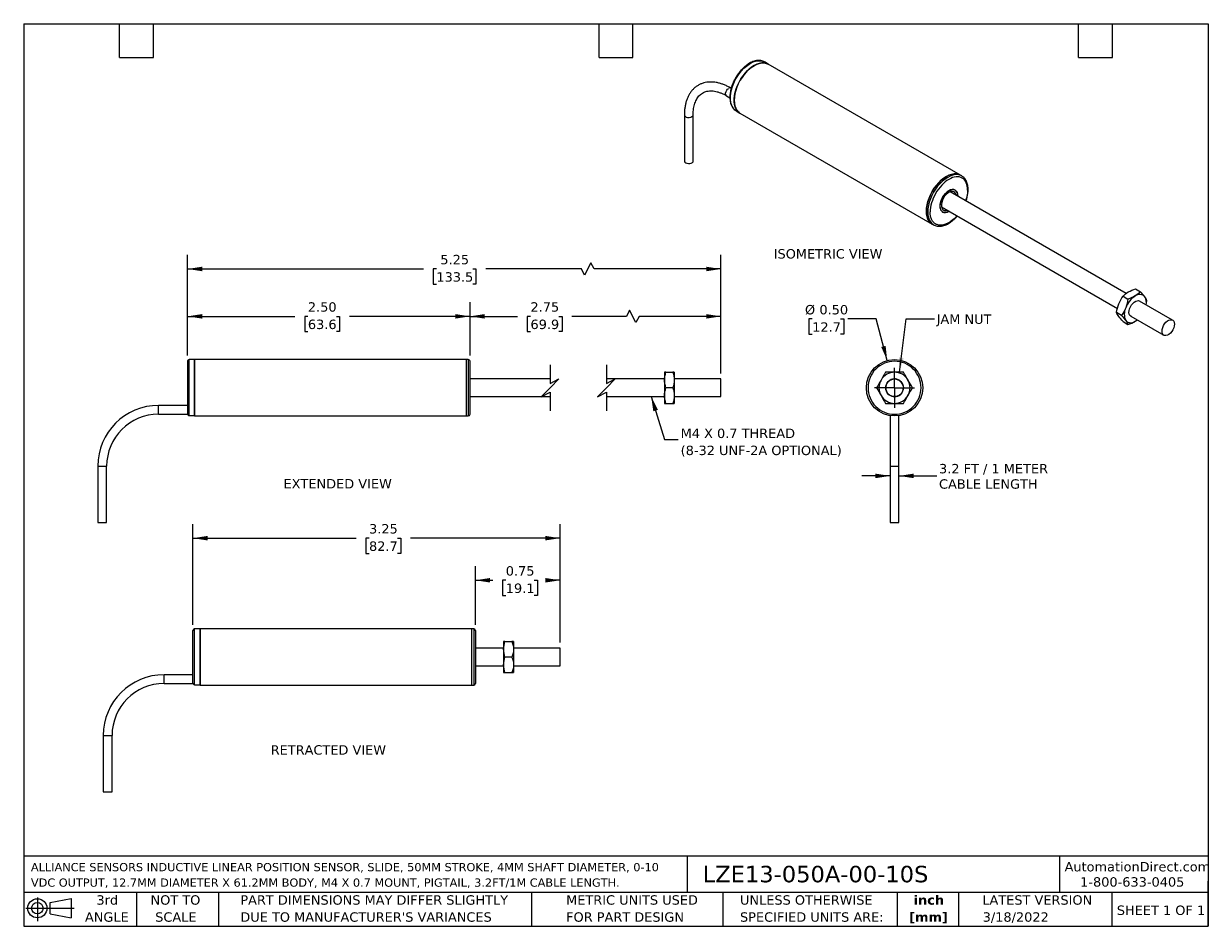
# Model space of a CAD drawing. Header units: inches. Extents: x 0.2 to 10.8, y 0.2 to 8.2.
import ezdxf

# ---------------------------------------------------------------- set-up
doc = ezdxf.new("R2010")
doc.units = ezdxf.units.IN
doc.header["$MEASUREMENT"] = 0
doc.linetypes.add('SLD-Center', pattern=[0.75, 0.6, -0.05, 0.05, -0.05])
doc.linetypes.add('SLD-Solid', pattern=[0])
doc.layers.add('CENTER', color=40, linetype='SLD-Center')
doc.layers.add('DIMENSIONS', color=140, linetype='SLD-Solid', lineweight=25)
doc.layers.add('TEXT', color=140, linetype='SLD-Solid', lineweight=25)
doc.styles.add('SLDTEXTSTYLE0', font='VERDANA.TTF')
doc.styles.add('SLDTEXTSTYLE1', font='VERDANAB.TTF')
doc.styles.get("Standard").update_dxf_attribs({"font": 'VERDANA.TTF'})
doc.dimstyles.new('SLDDIMSTYLE0', dxfattribs={"dimtxt": 0.084961, "dimasz": 0.13, "dimexe": 0, "dimexo": 0.0625, "dimgap": 0.02124, "dimtad": 0, "dimtih": 1, "dimtoh": 1, "dimrnd": 1e-09, "dimzin": 12, "dimdsep": 46, "dimtxsty": 'SLDTEXTSTYLE0', "dimsah": 1, "dimcen": 0.09, "dimadec": 0, "dimazin": 3, "dimtfac": 1, "dimtofl": 0, "dimtmove": 0, "dimatfit": 3, "dimfxl": 0, "dimfrac": 2, "dimtolj": 1, "dimtzin": 12, "dimarcsym": 0})
doc.dimstyles.new('SLDDIMSTYLE1', dxfattribs={"dimtxt": 0.084961, "dimasz": 0.13, "dimexe": 0, "dimexo": 0.0625, "dimgap": 0.02124, "dimtad": 0, "dimtih": 1, "dimtoh": 1, "dimrnd": 1e-09, "dimzin": 4, "dimdsep": 46, "dimtxsty": 'SLDTEXTSTYLE0', "dimsah": 1, "dimcen": 0.09, "dimadec": 0, "dimazin": 1, "dimtfac": 1, "dimtofl": 0, "dimtmove": 0, "dimatfit": 3, "dimfxl": 0, "dimfrac": 2, "dimtolj": 1, "dimtzin": 12, "dimarcsym": 0})
doc.dimstyles.new('SLDDIMSTYLE2', dxfattribs={"dimtxt": 0.18, "dimasz": 0.13, "dimexe": 0, "dimexo": 0.0625, "dimgap": 0, "dimtad": 0, "dimtih": 1, "dimtoh": 1, "dimdec": 0, "dimrnd": 1e-09, "dimzin": 0, "dimdsep": 46, "dimtxsty": 'Standard', "dimsah": 1, "dimcen": 0.09, "dimadec": 0, "dimazin": 0, "dimtfac": 0.13, "dimtdec": 0, "dimtofl": 0, "dimtmove": 0, "dimatfit": 3, "dimfxl": 0, "dimfrac": 2, "dimtolj": 1, "dimtzin": 0, "dimarcsym": 0})
doc.dimstyles.new('SLDDIMSTYLE3', dxfattribs={"dimtxt": 0.084961, "dimasz": 0.13, "dimexe": 0, "dimexo": 0.0625, "dimgap": 0.02124, "dimtad": 0, "dimtih": 1, "dimtoh": 1, "dimrnd": 1e-09, "dimzin": 0, "dimdsep": 46, "dimtxsty": 'SLDTEXTSTYLE0', "dimsah": 1, "dimcen": 0, "dimadec": 0, "dimazin": 0, "dimtfac": 1, "dimtofl": 0, "dimtmove": 0, "dimatfit": 3, "dimfxl": 0, "dimfrac": 2, "dimtolj": 1, "dimtzin": 12, "dimarcsym": 0})
doc.dimstyles.new('SLDDIMSTYLE4', dxfattribs={"dimtxt": 0.084961, "dimasz": 0.13, "dimexe": 0, "dimexo": 0.0625, "dimgap": 0.02124, "dimtad": 0, "dimtih": 1, "dimtoh": 1, "dimrnd": 1e-09, "dimzin": 12, "dimdsep": 46, "dimtxsty": 'SLDTEXTSTYLE0', "dimsah": 1, "dimcen": 0.09, "dimadec": 0, "dimazin": 3, "dimtfac": 1, "dimtmove": 0, "dimatfit": 0, "dimfxl": 0, "dimfrac": 2, "dimtolj": 1, "dimtzin": 12, "dimarcsym": 0})
doc.dimstyles.new('SLDDIMSTYLE5', dxfattribs={"dimtxt": 0.084961, "dimasz": 0.13, "dimexe": 0, "dimexo": 0.0625, "dimgap": 0.02124, "dimtad": 0, "dimtih": 1, "dimtoh": 1, "dimrnd": 1e-09, "dimdsep": 46, "dimtxsty": 'SLDTEXTSTYLE0', "dimsah": 1, "dimcen": 0.09, "dimadec": 0, "dimazin": 2, "dimtfac": 1, "dimtofl": 0, "dimtmove": 0, "dimatfit": 3, "dimfxl": 0, "dimfrac": 2, "dimtolj": 1, "dimtzin": 12, "dimarcsym": 0})

# ---------------------------------------------------------------- blocks, each defined once
blk = doc.blocks.new('Block11')
at = {"color": 7, "linetype": 'SLD-Solid', "lineweight": 18}
for p, q in [((0, 0.113), (0.428, 0.113)), ((0.102, 0.209), (0.102, 0)), ((0.216, 0.164), (0.401, 0.198)), ((0.216, 0.063), (0.216, 0.164)), ((0.401, 0.198), (0.401, 0.029)), ((0.216, 0.063), (0.401, 0.029))]:
    blk.add_line(p, q, dxfattribs=at)
for radius in [0.0846, 0.0506]:
    blk.add_circle((0.102, 0.113), radius, dxfattribs=at)
blk = doc.blocks.new('Block12')
at = {"color": 7, "linetype": 'Continuous'}
blk.add_blockref('Block11', (0, 0), dxfattribs=at)
blk = doc.blocks.new('SW_NOTE_0')
at = {"layer": 'TEXT', "color": 0, "char_height": 0.07292, "attachment_point": 1, "style": 'SLDTEXTSTYLE0'}
for s, insert in [('ALLIANCE SENSORS INDUCTIVE LINEAR POSITION SENSOR, SLIDE, 50MM STROKE, 4MM SHAFT DIAMETER, 0-10 ', (0, 0.093)), ('VDC OUTPUT, 12.7MM DIAMETER X 61.2MM BODY, M4 X 0.7 MOUNT, PIGTAIL, 3.2FT/1M CABLE LENGTH.', (0, -0.044))]:
    blk.add_mtext(s, dxfattribs=dict(at, insert=insert))
blk = doc.blocks.new('SW_NOTE_0_1')
at = {"layer": 'TEXT', "color": 0, "char_height": 0.0833, "attachment_point": 2, "style": 'SLDTEXTSTYLE1'}
for s, insert in [('inch', (0.125, 0.106)), ('[mm]', (0.122, -0.045))]:
    blk.add_mtext(s, dxfattribs=dict(at, insert=insert))
blk = doc.blocks.new('SW_NOTE_0_2')
at = {"layer": 'TEXT', "color": 0, "char_height": 0.08333, "attachment_point": 1, "style": 'SLDTEXTSTYLE0'}
for s, insert in [('UNLESS OTHERWISE ', (0, 0.106)), ('SPECIFIED UNITS ARE:', (0, -0.045))]:
    blk.add_mtext(s, dxfattribs=dict(at, insert=insert))
blk = doc.blocks.new('SW_NOTE_0_3')
at = {"layer": 'TEXT', "color": 0, "char_height": 0.08333, "attachment_point": 1, "style": 'SLDTEXTSTYLE0'}
for s, insert in [('PART DIMENSIONS MAY DIFFER SLIGHTLY ', (0, 0.106)), ("DUE TO MANUFACTURER'S VARIANCES", (0, -0.045))]:
    blk.add_mtext(s, dxfattribs=dict(at, insert=insert))
blk = doc.blocks.new('SW_NOTE_0_4')
at = {"layer": 'TEXT', "color": 0, "char_height": 0.0833, "attachment_point": 2, "style": 'SLDTEXTSTYLE0'}
for s, insert in [('NOT TO', (0.207, 0.106)), ('SCALE', (0.211, -0.045))]:
    blk.add_mtext(s, dxfattribs=dict(at, insert=insert))
blk = doc.blocks.new('SW_NOTE_0_5')
at = {"layer": 'TEXT', "color": 0, "char_height": 0.0833, "attachment_point": 2, "style": 'SLDTEXTSTYLE0'}
for s, insert in [('3rd', (0.091, 0.106)), ('ANGLE', (0.087, -0.045))]:
    blk.add_mtext(s, dxfattribs=dict(at, insert=insert))
blk = doc.blocks.new('SW_NOTE_0_6')
at = {"layer": 'TEXT', "color": 0, "char_height": 0.08333, "attachment_point": 1, "style": 'SLDTEXTSTYLE0'}
for s, insert in [('METRIC UNITS USED ', (0, 0.106)), ('FOR PART DESIGN', (0, -0.045))]:
    blk.add_mtext(s, dxfattribs=dict(at, insert=insert))
blk = doc.blocks.new('_D')
at = {"layer": 'DIMENSIONS'}
for p, q in [((4.206, 5.308), (4.206, 5.781)), ((6.43, 5.151), (6.43, 5.781)), ((5.621, 5.712), (5.593, 5.656)), ((5.677, 5.601), (5.621, 5.712)), ((4.206, 5.656), (4.627, 5.656)), ((4.742, 5.656), (4.713, 5.656)), ((4.713, 5.656), (4.713, 5.521)), ((4.994, 5.656), (5.023, 5.656)), ((5.023, 5.656), (5.023, 5.521)), ((5.593, 5.656), (5.109, 5.656)), ((5.704, 5.656), (5.677, 5.601)), ((6.43, 5.656), (5.704, 5.656)), ((4.713, 5.521), (4.742, 5.521)), ((5.023, 5.521), (4.994, 5.521))]:
    blk.add_line(p, q, dxfattribs=at)
for points in [[(4.206, 5.656), (4.336, 5.636), (4.336, 5.676)], [(6.43, 5.656), (6.3, 5.676), (6.3, 5.636)]]:
    blk.add_solid(points, dxfattribs=at)
at = {"layer": 'DIMENSIONS', "char_height": 0.0833, "attachment_point": 1, "style": 'SLDTEXTSTYLE0'}
for s, insert in [('2.75', (4.742, 5.781)), ('69.9', (4.742, 5.627))]:
    blk.add_mtext(s, dxfattribs=dict(at, insert=insert))
blk = doc.blocks.new('_D_1')
at = {"layer": 'DIMENSIONS'}
for p, q in [((1.702, 5.308), (1.702, 5.781)), ((4.206, 5.308), (4.206, 5.781)), ((1.702, 5.656), (2.654, 5.656)), ((2.769, 5.656), (2.741, 5.656)), ((2.741, 5.656), (2.741, 5.521)), ((3.022, 5.656), (3.05, 5.656)), ((3.05, 5.656), (3.05, 5.521)), ((4.206, 5.656), (3.137, 5.656)), ((2.741, 5.521), (2.769, 5.521)), ((3.05, 5.521), (3.022, 5.521))]:
    blk.add_line(p, q, dxfattribs=at)
for points in [[(1.702, 5.656), (1.832, 5.636), (1.832, 5.676)], [(4.206, 5.656), (4.076, 5.676), (4.076, 5.636)]]:
    blk.add_solid(points, dxfattribs=at)
at = {"layer": 'DIMENSIONS', "char_height": 0.0833, "attachment_point": 1, "style": 'SLDTEXTSTYLE0'}
for s, insert in [('2.50', (2.769, 5.781)), ('63.6', (2.769, 5.627))]:
    blk.add_mtext(s, dxfattribs=dict(at, insert=insert))
blk = doc.blocks.new('_D_2')
at = {"layer": 'DIMENSIONS'}
for p, q in [((1.702, 5.308), (1.702, 6.201)), ((6.43, 5.151), (6.43, 6.201)), ((5.277, 6.131), (5.222, 6.02)), ((5.305, 6.076), (5.277, 6.131)), ((1.702, 6.076), (3.793, 6.076)), ((3.908, 6.076), (3.879, 6.076)), ((3.879, 6.076), (3.879, 5.941)), ((4.231, 6.076), (4.259, 6.076)), ((4.259, 6.076), (4.259, 5.941)), ((5.194, 6.076), (4.346, 6.076)), ((5.222, 6.02), (5.194, 6.076)), ((6.43, 6.076), (5.305, 6.076)), ((3.879, 5.941), (3.908, 5.941)), ((4.259, 5.941), (4.231, 5.941))]:
    blk.add_line(p, q, dxfattribs=at)
for points in [[(1.702, 6.076), (1.832, 6.056), (1.832, 6.096)], [(6.43, 6.076), (6.3, 6.096), (6.3, 6.056)]]:
    blk.add_solid(points, dxfattribs=at)
at = {"layer": 'DIMENSIONS', "char_height": 0.0833, "attachment_point": 1, "style": 'SLDTEXTSTYLE0'}
for s, insert in [('5.25', (3.943, 6.201)), ('133.5', (3.908, 6.047))]:
    blk.add_mtext(s, dxfattribs=dict(at, insert=insert))
blk = doc.blocks.new('SW_NOTE_0_7')
at = {"layer": 'TEXT', "color": 0, "char_height": 0.08333, "attachment_point": 1, "style": 'SLDTEXTSTYLE0'}
for s, insert in [('M4 X 0.7 THREAD', (0.022, 0.096)), ('(8-32 UNF-2A OPTIONAL)', (0.022, -0.055))]:
    blk.add_mtext(s, dxfattribs=dict(at, insert=insert))
blk = doc.blocks.new('_D_3')
at = {"layer": 'DIMENSIONS'}
for p, q in [((7.239, 5.633), (7.21, 5.633)), ((7.21, 5.633), (7.21, 5.498)), ((7.491, 5.633), (7.52, 5.633)), ((7.52, 5.633), (7.52, 5.498)), ((7.805, 5.633), (7.555, 5.633)), ((7.904, 5.264), (7.805, 5.633)), ((7.21, 5.498), (7.239, 5.498)), ((7.52, 5.498), (7.491, 5.498))]:
    blk.add_line(p, q, dxfattribs=at)
blk.add_solid([(7.904, 5.264), (7.89, 5.395), (7.851, 5.385)], dxfattribs=at)
at = {"layer": 'DIMENSIONS', "char_height": 0.0833, "attachment_point": 1, "style": 'SLDTEXTSTYLE0'}
for s, insert in [('%%c', (7.175, 5.757)), ('0.50', (7.303, 5.757)), ('12.7', (7.239, 5.603))]:
    blk.add_mtext(s, dxfattribs=dict(at, insert=insert))
blk = doc.blocks.new('_D_4')
at = {"layer": 'DIMENSIONS'}
for p, q in [((7.93, 4.242), (7.68, 4.242)), ((8.008, 4.242), (8.344, 4.242))]:
    blk.add_line(p, q, dxfattribs=at)
for points in [[(7.93, 4.242), (7.8, 4.262), (7.8, 4.222)], [(8.008, 4.242), (8.138, 4.222), (8.138, 4.262)]]:
    blk.add_solid(points, dxfattribs=at)
at = {"layer": 'DIMENSIONS', "char_height": 0.08333, "attachment_point": 1, "style": 'SLDTEXTSTYLE0'}
for s, insert in [('3.2 FT / 1 METER', (8.363, 4.348)), ('CABLE LENGTH', (8.363, 4.212))]:
    blk.add_mtext(s, dxfattribs=dict(at, insert=insert))
blk = doc.blocks.new('SW_CENTERMARKSYMBOL_0')
at = {"layer": 'CENTER', "color": 0}
for p, q in [((0, 0.1), (0, 0.178)), ((-0.1, 0), (-0.178, 0)), ((0, 0), (-0.1, 0)), ((0, 0), (0, 0.1)), ((0, 0), (0, -0.1)), ((0, 0), (0.1, 0)), ((0.1, 0), (0.178, 0)), ((0, -0.1), (0, -0.178))]:
    blk.add_line(p, q, dxfattribs=at)
blk = doc.blocks.new('_D_5')
at = {"layer": 'DIMENSIONS'}
for p, q in [((4.254, 2.921), (4.254, 3.442)), ((5.004, 2.764), (5.004, 3.442)), ((4.254, 3.317), (4.408, 3.317)), ((4.523, 3.317), (4.494, 3.317)), ((4.494, 3.317), (4.494, 3.182)), ((4.775, 3.317), (4.804, 3.317)), ((4.804, 3.317), (4.804, 3.182)), ((5.004, 3.317), (4.891, 3.317)), ((4.494, 3.182), (4.523, 3.182)), ((4.804, 3.182), (4.775, 3.182))]:
    blk.add_line(p, q, dxfattribs=at)
for points in [[(4.254, 3.317), (4.384, 3.297), (4.384, 3.337)], [(5.004, 3.317), (4.874, 3.337), (4.874, 3.297)]]:
    blk.add_solid(points, dxfattribs=at)
at = {"layer": 'DIMENSIONS', "char_height": 0.0833, "attachment_point": 1, "style": 'SLDTEXTSTYLE0'}
for s, insert in [('0.75', (4.523, 3.442)), ('19.1', (4.523, 3.288))]:
    blk.add_mtext(s, dxfattribs=dict(at, insert=insert))
blk = doc.blocks.new('_D_6')
at = {"layer": 'DIMENSIONS'}
for p, q in [((1.75, 2.921), (1.75, 3.815)), ((5.004, 2.764), (5.004, 3.815)), ((1.75, 3.69), (3.196, 3.69)), ((3.311, 3.69), (3.283, 3.69)), ((3.283, 3.69), (3.283, 3.555)), ((3.564, 3.69), (3.592, 3.69)), ((3.592, 3.69), (3.592, 3.555)), ((5.004, 3.69), (3.679, 3.69)), ((3.283, 3.555), (3.311, 3.555)), ((3.592, 3.555), (3.564, 3.555))]:
    blk.add_line(p, q, dxfattribs=at)
for points in [[(1.75, 3.69), (1.88, 3.67), (1.88, 3.71)], [(5.004, 3.69), (4.874, 3.71), (4.874, 3.67)]]:
    blk.add_solid(points, dxfattribs=at)
at = {"layer": 'DIMENSIONS', "char_height": 0.0833, "attachment_point": 1, "style": 'SLDTEXTSTYLE0'}
for s, insert in [('3.25', (3.311, 3.815)), ('82.7', (3.311, 3.661))]:
    blk.add_mtext(s, dxfattribs=dict(at, insert=insert))

msp = doc.modelspace()

# ---------------------------------------------------------------- linework, layer by layer
for p, q in [((6.849, 7.891), (6.815, 7.911)), ((8.553, 6.907), (6.849, 7.891)), ((6.521, 7.678), (6.518, 7.679)), ((6.479, 7.612), (6.509, 7.594)), ((6.565, 7.478), (6.599, 7.458)), ((6.599, 7.458), (8.303, 6.474)), ((6.106, 7.441), (6.106, 7.033)), ((6.184, 7.033), (6.184, 7.441)), ((8.565, 6.901), (8.553, 6.907)), ((8.566, 6.9), (8.565, 6.901)), ((10.023, 5.86), (8.463, 6.761)), ((8.506, 6.774), (8.499, 6.778)), ((8.385, 6.626), (9.944, 5.726)), ((8.388, 6.586), (8.395, 6.582)), ((8.303, 6.474), (8.315, 6.468)), ((10.106, 5.9), (10.15, 5.874)), ((9.994, 5.835), (10.038, 5.809)), ((10.434, 5.623), (10.141, 5.792)), ((10.142, 5.792), (10.145, 5.79)), ((10.142, 5.792), (10.144, 5.79)), ((10.199, 5.759), (10.206, 5.794)), ((9.981, 5.664), (9.937, 5.69)), ((9.994, 5.61), (10.038, 5.584)), ((10.063, 5.657), (10.356, 5.488)), ((10.103, 5.612), (10.12, 5.624)), ((1.702, 5.258), (1.702, 4.793)), ((1.765, 5.273), (1.717, 5.273)), ((1.717, 4.777), (1.717, 5.273)), ((4.175, 5.273), (1.765, 5.273)), ((1.765, 5.273), (1.765, 4.773)), ((1.765, 4.777), (1.765, 5.273)), ((4.191, 5.273), (4.175, 5.273)), ((4.175, 4.773), (4.175, 5.273)), ((4.191, 5.273), (4.191, 4.773)), ((4.206, 5.023), (4.206, 5.258)), ((5.942, 5.161), (5.93, 5.161)), ((5.93, 5.161), (5.93, 5.092)), ((5.942, 5.161), (6.004, 5.161)), ((6.016, 5.161), (6.004, 5.161)), ((6.016, 5.161), (6.016, 5.092)), ((4.915, 5.101), (4.206, 5.101)), ((5.93, 5.101), (5.415, 5.101)), ((5.93, 5.092), (5.93, 5.023)), ((6.43, 5.101), (6.016, 5.101)), ((6.016, 5.092), (6.016, 4.954)), ((6.43, 5.023), (6.43, 5.101)), ((8.041, 5.053), (8.024, 5.079)), ((4.206, 4.788), (4.206, 5.023)), ((4.206, 4.945), (4.915, 4.945)), ((5.415, 4.945), (5.93, 4.945)), ((5.93, 5.023), (5.93, 4.954)), ((5.93, 4.954), (5.93, 4.885)), ((6.004, 5.023), (5.942, 5.023)), ((6.016, 4.954), (6.016, 4.885)), ((6.016, 4.945), (6.43, 4.945)), ((6.43, 4.945), (6.43, 5.023)), ((1.702, 4.867), (1.446, 4.867)), ((1.446, 4.789), (1.446, 4.867)), ((5.93, 4.885), (5.942, 4.885)), ((5.942, 4.885), (6.004, 4.885)), ((6.004, 4.885), (6.016, 4.885)), ((1.446, 4.789), (1.702, 4.789)), ((1.717, 4.777), (1.765, 4.777)), ((1.765, 4.773), (4.175, 4.773)), ((4.175, 4.773), (4.191, 4.773)), ((7.93, 4.776), (7.93, 4.328)), ((8.008, 4.328), (8.008, 4.776)), ((0.907, 4.328), (0.907, 3.828)), ((0.907, 4.328), (0.985, 4.328)), ((0.985, 3.828), (0.985, 4.328)), ((7.93, 4.328), (7.93, 3.828)), ((7.93, 4.328), (8.008, 4.328)), ((8.008, 3.828), (8.008, 4.328)), ((0.907, 3.828), (0.985, 3.828)), ((7.93, 3.828), (8.008, 3.828)), ((1.813, 2.886), (1.765, 2.886)), ((1.765, 2.391), (1.765, 2.886)), ((4.223, 2.886), (1.813, 2.886)), ((1.813, 2.886), (1.813, 2.386)), ((1.813, 2.391), (1.813, 2.886)), ((4.239, 2.886), (4.223, 2.886)), ((4.223, 2.386), (4.223, 2.886)), ((4.239, 2.886), (4.239, 2.386)), ((4.504, 2.774), (4.504, 2.705)), ((4.516, 2.774), (4.578, 2.774)), ((4.591, 2.774), (4.591, 2.705)), ((4.504, 2.714), (4.254, 2.714)), ((4.504, 2.705), (4.504, 2.636)), ((4.504, 2.636), (4.504, 2.568)), ((4.578, 2.636), (4.516, 2.636)), ((5.004, 2.714), (4.591, 2.714)), ((4.591, 2.705), (4.591, 2.568)), ((5.004, 2.636), (5.004, 2.714)), ((5.004, 2.558), (5.004, 2.636)), ((4.254, 2.558), (4.504, 2.558)), ((4.504, 2.568), (4.504, 2.499)), ((4.591, 2.568), (4.591, 2.499)), ((4.591, 2.558), (4.591, 2.558)), ((4.591, 2.558), (5.004, 2.558)), ((1.75, 2.48), (1.494, 2.48)), ((1.494, 2.402), (1.494, 2.48)), ((4.516, 2.499), (4.578, 2.499)), ((1.494, 2.402), (1.751, 2.402)), ((1.765, 2.391), (1.813, 2.391)), ((1.813, 2.386), (4.223, 2.386)), ((4.223, 2.386), (4.239, 2.386)), ((0.955, 1.941), (0.955, 1.441)), ((0.955, 1.941), (1.033, 1.941)), ((1.033, 1.441), (1.033, 1.941)), ((0.955, 1.441), (1.033, 1.441))]:
    msp.add_line(p, q)
at = {"flags": 128}
for points in [[(6.565, 7.478), (6.558, 7.482), (6.544, 7.495), (6.532, 7.512), (6.523, 7.531), (6.517, 7.554), (6.514, 7.578), (6.514, 7.605), (6.517, 7.633), (6.523, 7.663), (6.532, 7.692), (6.543, 7.722), (6.557, 7.752), (6.573, 7.78), (6.592, 7.807), (6.612, 7.832), (6.633, 7.855), (6.656, 7.874), (6.679, 7.891), (6.702, 7.905), (6.725, 7.914), (6.747, 7.92), (6.769, 7.922), (6.789, 7.921), (6.807, 7.915), (6.815, 7.911)], [(6.849, 7.891), (6.832, 7.899), (6.813, 7.902), (6.792, 7.902), (6.77, 7.898), (6.747, 7.89), (6.724, 7.879), (6.701, 7.864), (6.678, 7.845), (6.657, 7.824), (6.636, 7.8), (6.617, 7.774), (6.599, 7.747), (6.584, 7.718), (6.571, 7.688), (6.561, 7.658), (6.553, 7.629), (6.549, 7.6), (6.547, 7.573), (6.549, 7.547), (6.553, 7.523), (6.561, 7.502), (6.571, 7.484), (6.584, 7.469), (6.599, 7.458), (6.599, 7.458)], [(6.599, 7.458), (6.592, 7.463), (6.578, 7.476), (6.566, 7.492), (6.557, 7.512), (6.551, 7.534), (6.548, 7.559), (6.548, 7.585), (6.551, 7.614), (6.557, 7.643), (6.565, 7.673), (6.577, 7.703), (6.591, 7.732), (6.607, 7.76), (6.626, 7.787), (6.646, 7.812), (6.667, 7.835), (6.69, 7.855), (6.713, 7.872), (6.736, 7.885), (6.759, 7.895), (6.781, 7.901), (6.803, 7.903), (6.823, 7.901), (6.841, 7.895), (6.849, 7.891)], [(6.479, 7.612), (6.475, 7.616), (6.471, 7.624), (6.471, 7.635), (6.475, 7.648), (6.481, 7.66), (6.489, 7.67), (6.499, 7.677)], [(6.106, 7.441), (6.107, 7.436), (6.113, 7.429), (6.123, 7.423), (6.135, 7.42), (6.148, 7.419), (6.162, 7.421), (6.173, 7.426), (6.18, 7.432), (6.184, 7.44), (6.184, 7.441)], [(6.106, 7.033), (6.106, 7.031), (6.11, 7.024), (6.118, 7.017), (6.129, 7.013), (6.142, 7.011), (6.155, 7.011), (6.167, 7.015), (6.177, 7.02), (6.183, 7.027), (6.184, 7.033)], [(8.303, 6.474), (8.303, 6.474), (8.288, 6.486), (8.275, 6.5), (8.265, 6.518), (8.258, 6.539), (8.253, 6.563), (8.252, 6.589), (8.253, 6.616), (8.258, 6.645), (8.265, 6.675), (8.275, 6.705), (8.288, 6.734), (8.303, 6.763), (8.321, 6.791), (8.34, 6.817), (8.361, 6.84), (8.383, 6.862), (8.405, 6.88), (8.428, 6.895), (8.451, 6.907), (8.474, 6.914), (8.496, 6.919), (8.517, 6.919), (8.536, 6.915), (8.553, 6.907)], [(8.553, 6.907), (8.536, 6.915), (8.517, 6.919), (8.496, 6.919), (8.474, 6.914), (8.451, 6.907), (8.428, 6.895), (8.405, 6.88), (8.383, 6.862), (8.361, 6.84), (8.34, 6.817), (8.321, 6.791), (8.303, 6.763), (8.288, 6.734), (8.275, 6.705), (8.265, 6.675), (8.258, 6.645), (8.253, 6.616), (8.252, 6.589), (8.253, 6.563), (8.258, 6.539), (8.265, 6.518), (8.275, 6.5), (8.288, 6.486), (8.303, 6.474), (8.303, 6.474)], [(8.565, 6.901), (8.565, 6.901), (8.547, 6.908), (8.528, 6.912), (8.507, 6.912), (8.485, 6.908), (8.463, 6.9), (8.44, 6.888), (8.417, 6.873), (8.394, 6.855), (8.372, 6.834), (8.351, 6.81), (8.332, 6.784), (8.315, 6.757), (8.299, 6.728), (8.287, 6.698), (8.276, 6.668), (8.269, 6.639), (8.264, 6.61), (8.263, 6.582), (8.264, 6.557), (8.269, 6.533), (8.276, 6.512), (8.287, 6.494), (8.299, 6.479), (8.315, 6.468), (8.315, 6.468)], [(8.529, 6.724), (8.528, 6.741), (8.523, 6.755), (8.516, 6.767), (8.506, 6.775), (8.494, 6.779), (8.481, 6.78), (8.466, 6.777), (8.45, 6.769), (8.435, 6.759), (8.42, 6.745), (8.406, 6.729), (8.394, 6.71), (8.385, 6.691), (8.377, 6.671), (8.373, 6.651), (8.371, 6.633), (8.373, 6.616), (8.377, 6.601), (8.385, 6.59), (8.394, 6.581), (8.406, 6.577), (8.42, 6.576), (8.435, 6.58), (8.45, 6.587), (8.451, 6.588)], [(8.451, 6.588), (8.45, 6.588), (8.435, 6.58), (8.42, 6.577), (8.407, 6.578), (8.395, 6.582), (8.385, 6.59), (8.378, 6.602), (8.373, 6.616), (8.372, 6.633), (8.373, 6.651), (8.378, 6.671), (8.385, 6.691), (8.395, 6.71), (8.407, 6.728), (8.42, 6.745), (8.435, 6.758), (8.45, 6.769), (8.466, 6.776), (8.48, 6.779), (8.494, 6.779), (8.506, 6.774), (8.516, 6.766), (8.523, 6.755), (8.527, 6.74), (8.529, 6.724), (8.529, 6.724)], [(8.515, 6.731), (8.515, 6.732), (8.51, 6.745), (8.503, 6.755), (8.493, 6.761), (8.481, 6.764), (8.468, 6.762), (8.454, 6.757), (8.44, 6.747), (8.426, 6.735), (8.413, 6.72), (8.402, 6.703), (8.394, 6.685), (8.388, 6.666), (8.385, 6.649), (8.385, 6.632), (8.388, 6.618), (8.394, 6.606), (8.402, 6.598), (8.413, 6.594), (8.426, 6.593), (8.437, 6.596)], [(10.069, 5.654), (10.062, 5.657), (10.054, 5.665), (10.049, 5.676), (10.047, 5.69), (10.048, 5.706), (10.052, 5.723), (10.06, 5.74), (10.069, 5.757), (10.081, 5.771), (10.093, 5.783), (10.107, 5.791), (10.12, 5.795), (10.132, 5.796), (10.142, 5.792), (10.142, 5.792)], [(10.103, 5.612), (10.115, 5.62), (10.12, 5.624)], [(10.34, 5.524), (10.341, 5.54), (10.346, 5.557), (10.354, 5.574), (10.363, 5.59), (10.375, 5.604), (10.388, 5.615), (10.401, 5.623), (10.414, 5.626), (10.426, 5.626), (10.436, 5.622), (10.444, 5.613), (10.448, 5.602), (10.45, 5.587), (10.448, 5.571), (10.444, 5.554), (10.436, 5.537), (10.426, 5.521), (10.414, 5.507), (10.401, 5.496), (10.388, 5.489), (10.375, 5.485), (10.363, 5.485), (10.354, 5.49), (10.346, 5.498), (10.341, 5.51), (10.34, 5.524)]]:
    msp.add_lwpolyline(points, dxfattribs=at)
for radius in [0.25, 0.078]:
    msp.add_circle((7.969, 5.023), radius)
for centre, radius, start, end in [((6.51, 7.663), 0.0186, 63.7957, 127.5147), ((10.217, 5.659), 0.211, 122.638, 159.7729), ((10.141, 5.79), 0.0606, 40.5328, 129.2482), ((10.1, 5.779), 0.101, 348.5297, 29.9416), ((10.131, 5.676), 0.126, 153.4364, 206.5636), ((10.064, 5.659), 0.0606, 220.5328, 309.2482), ((1.717, 5.258), 0.015, 89.9993, 180.0004), ((4.191, 5.258), 0.015, 359.9998, 90.0004), ((7.969, 5.023), 0.138, 90, 150), ((7.969, 5.023), 0.138, 30, 90), ((7.969, 5.023), 0.138, 150, 210), ((7.969, 5.023), 0.0787, 44.4775, 0), ((7.969, 5.023), 0.138, 330, 30), ((7.969, 5.023), 0.138, 210, 270), ((7.969, 5.023), 0.138, 270, 330), ((1.446, 4.328), 0.539, 90, 180), ((1.446, 4.328), 0.461, 90, 180), ((4.191, 4.788), 0.015, 270, 0), ((1.765, 2.871), 0.015, 90, 180), ((4.239, 2.871), 0.015, 0, 90), ((1.494, 1.941), 0.539, 90, 180), ((1.494, 1.941), 0.461, 90, 180), ((4.239, 2.401), 0.015, 270, 0)]:
    msp.add_arc(centre, radius, start, end)
for points, knots in [([(6.812, 7.912), (6.812, 7.913), (6.805, 7.917), (6.792, 7.921), (6.774, 7.924), (6.754, 7.924), (6.734, 7.921), (6.714, 7.914), (6.693, 7.905), (6.673, 7.894), (6.653, 7.879), (6.634, 7.863), (6.616, 7.846), (6.601, 7.829), (6.588, 7.813), (6.577, 7.797), (6.567, 7.782), (6.562, 7.773), (6.56, 7.77)], [0, 0, 0, 0, 0.01104, 0.08966, 0.16312, 0.237194, 0.311636, 0.386088, 0.460264, 0.533921, 0.60682, 0.678555, 0.74811, 0.812398, 0.866653, 0.912993, 0.970187, 1, 1, 1, 1]), ([(6.518, 7.679), (6.514, 7.682), (6.5, 7.69), (6.476, 7.701), (6.447, 7.713), (6.418, 7.723), (6.389, 7.729), (6.36, 7.733), (6.332, 7.733), (6.305, 7.731), (6.278, 7.725), (6.252, 7.716), (6.227, 7.704), (6.204, 7.688), (6.183, 7.669), (6.164, 7.647), (6.149, 7.623), (6.135, 7.597), (6.124, 7.569), (6.116, 7.538), (6.11, 7.506), (6.107, 7.473), (6.106, 7.452), (6.106, 7.441)], [0, 0, 0, 0, 0.021649, 0.068846, 0.11628, 0.163905, 0.211688, 0.259603, 0.30765, 0.355869, 0.404372, 0.453361, 0.503143, 0.554113, 0.606651, 0.655463, 0.704782, 0.754599, 0.804826, 0.855327, 0.905966, 0.956626, 1, 1, 1, 1]), ([(6.56, 7.77), (6.555, 7.76), (6.548, 7.747), (6.538, 7.728), (6.531, 7.711), (6.524, 7.691), (6.518, 7.67), (6.514, 7.648), (6.51, 7.626), (6.509, 7.604), (6.509, 7.583), (6.512, 7.563), (6.516, 7.544), (6.522, 7.527), (6.531, 7.511), (6.542, 7.496), (6.554, 7.485), (6.563, 7.48), (6.567, 7.477)], [0, 0, 0, 0, 0.081165, 0.114001, 0.168277, 0.224227, 0.283831, 0.345555, 0.408808, 0.473146, 0.538297, 0.604112, 0.670506, 0.737494, 0.805199, 0.873918, 0.944252, 1, 1, 1, 1]), ([(6.184, 7.441), (6.184, 7.447), (6.184, 7.462), (6.186, 7.485), (6.19, 7.511), (6.196, 7.534), (6.203, 7.556), (6.212, 7.576), (6.223, 7.594), (6.235, 7.61), (6.25, 7.624), (6.267, 7.636), (6.286, 7.646), (6.306, 7.652), (6.327, 7.655), (6.349, 7.655), (6.373, 7.653), (6.397, 7.647), (6.422, 7.639), (6.448, 7.628), (6.467, 7.619), (6.478, 7.613), (6.479, 7.612)], [0, 0, 0, 0, 0.029031, 0.077825, 0.126809, 0.176049, 0.225703, 0.276033, 0.327439, 0.380499, 0.435982, 0.494755, 0.55742, 0.615351, 0.67139, 0.725953, 0.779538, 0.832542, 0.885234, 0.937782, 0.990259, 1, 1, 1, 1]), ([(8.616, 6.774), (8.616, 6.825), (8.599, 6.864), (8.537, 6.9), (8.494, 6.896), (8.406, 6.845), (8.364, 6.8), (8.302, 6.692), (8.284, 6.633), (8.284, 6.582)], [0, 0, 0, 0, 0.25, 0.25, 0.5, 0.5, 0.75, 0.75, 1, 1, 1, 1]), ([(8.603, 6.68), (8.604, 6.683), (8.607, 6.692), (8.612, 6.709), (8.616, 6.731), (8.62, 6.753), (8.621, 6.774), (8.621, 6.795), (8.618, 6.815), (8.614, 6.834), (8.608, 6.852), (8.599, 6.868), (8.588, 6.882), (8.577, 6.893), (8.569, 6.898), (8.566, 6.9)], [0, 0, 0, 0, 0.026024, 0.102114, 0.180911, 0.26166, 0.343793, 0.426965, 0.510985, 0.595744, 0.681261, 0.767692, 0.855419, 0.945208, 1, 1, 1, 1]), ([(8.616, 6.774), (8.616, 6.762), (8.615, 6.737), (8.608, 6.706), (8.601, 6.687), (8.6, 6.682)], [0, 0, 0, 0, 0.410815, 0.846238, 1, 1, 1, 1]), ([(8.522, 6.547), (8.518, 6.543), (8.505, 6.528), (8.481, 6.507), (8.45, 6.485), (8.419, 6.471), (8.388, 6.463), (8.359, 6.464), (8.332, 6.473), (8.314, 6.489), (8.302, 6.504), (8.293, 6.522), (8.286, 6.547), (8.285, 6.571), (8.284, 6.582)], [0, 0, 0, 0, 0.0346272, 0.1307579, 0.2214558, 0.3121537, 0.4082844, 0.5084116, 0.6106636, 0.7129157, 0.7630216, 0.8131714, 0.9093021, 1, 1, 1, 1]), ([(8.315, 6.468), (8.317, 6.467), (8.324, 6.462), (8.338, 6.458), (8.356, 6.455), (8.376, 6.455), (8.396, 6.458), (8.416, 6.464), (8.437, 6.473), (8.457, 6.485), (8.477, 6.499), (8.496, 6.515), (8.512, 6.531), (8.521, 6.541), (8.525, 6.545)], [0, 0, 0, 0, 0.02791, 0.125749, 0.217166, 0.309348, 0.401987, 0.494639, 0.586948, 0.67861, 0.76933, 0.858601, 0.945159, 1, 1, 1, 1]), ([(8.204, 5.023), (8.204, 5.085), (8.179, 5.145), (8.091, 5.233), (8.031, 5.258), (7.906, 5.258), (7.847, 5.233), (7.758, 5.145), (7.734, 5.085), (7.734, 5.023)], [0, 0, 0, 0, 0.25, 0.25, 0.5, 0.5, 0.75, 0.75, 1, 1, 1, 1]), ([(5.93, 5.092), (5.93, 5.103), (5.932, 5.127), (5.939, 5.149), (5.942, 5.161)], [0, 0, 0, 0, 0.492749, 1, 1, 1, 1]), ([(6.004, 5.161), (6.008, 5.15), (6.014, 5.127), (6.016, 5.104), (6.016, 5.092)], [0, 0, 0, 0, 0.497232, 1, 1, 1, 1]), ([(5.942, 5.023), (5.939, 5.034), (5.932, 5.057), (5.93, 5.08), (5.93, 5.092)], [0, 0, 0, 0, 0.497232, 1, 1, 1, 1]), ([(6.016, 5.092), (6.016, 5.08), (6.015, 5.057), (6.008, 5.034), (6.004, 5.023)], [0, 0, 0, 0, 0.492749, 1, 1, 1, 1]), ([(8.025, 5.078), (8.026, 5.077), (8.028, 5.074), (8.032, 5.07), (8.035, 5.066), (8.037, 5.062), (8.04, 5.057), (8.042, 5.051), (8.045, 5.043), (8.047, 5.033), (8.047, 5.026), (8.047, 5.023)], [0, 0, 0, 0, 0.083894, 0.167103, 0.249977, 0.332871, 0.416138, 0.500127, 0.667148, 0.832826, 1, 1, 1, 1]), ([(5.93, 4.954), (5.93, 4.966), (5.932, 4.989), (5.939, 5.012), (5.942, 5.023)], [0, 0, 0, 0, 0.492749, 1, 1, 1, 1]), ([(5.942, 4.885), (5.939, 4.896), (5.932, 4.919), (5.93, 4.942), (5.93, 4.954)], [0, 0, 0, 0, 0.497232, 1, 1, 1, 1]), ([(6.004, 5.023), (6.008, 5.012), (6.014, 4.989), (6.016, 4.966), (6.016, 4.954)], [0, 0, 0, 0, 0.497232, 1, 1, 1, 1]), ([(6.016, 4.954), (6.016, 4.943), (6.015, 4.919), (6.008, 4.897), (6.004, 4.885)], [0, 0, 0, 0, 0.492749, 1, 1, 1, 1]), ([(7.734, 5.023), (7.734, 4.961), (7.758, 4.901), (7.847, 4.813), (7.906, 4.788), (8.031, 4.788), (8.091, 4.813), (8.179, 4.901), (8.204, 4.961), (8.204, 5.023)], [0, 0, 0, 0, 0.25, 0.25, 0.5, 0.5, 0.75, 0.75, 1, 1, 1, 1]), ([(8.044, 5.006), (8.045, 5.008), (8.047, 5.013), (8.047, 5.019), (8.047, 5.023)], [0, 0, 0, 0, 0.3819662, 1, 1, 1, 1]), ([(1.702, 4.793), (1.702, 4.791), (1.702, 4.787), (1.705, 4.783), (1.709, 4.779), (1.713, 4.778), (1.716, 4.778), (1.717, 4.777)], [0, 0, 0, 0, 0.220046, 0.440177, 0.657986, 0.871765, 1, 1, 1, 1]), ([(1.75, 2.406), (1.75, 2.418), (1.75, 2.45), (1.75, 2.544), (1.75, 2.602), (1.75, 2.718), (1.75, 2.772), (1.75, 2.85), (1.75, 2.871), (1.75, 2.871)], [0, 0, 0, 0, 0.25, 0.25, 0.5, 0.5, 0.75, 0.75, 1, 1, 1, 1]), ([(4.254, 2.871), (4.254, 2.871), (4.254, 2.847), (4.254, 2.759), (4.254, 2.699), (4.254, 2.636)], [0, 0, 0, 0, 0.5, 0.5, 1, 1, 1, 1]), ([(4.254, 2.636), (4.254, 2.574), (4.254, 2.514), (4.254, 2.426), (4.254, 2.401), (4.254, 2.401)], [0, 0, 0, 0, 0.5, 0.5, 1, 1, 1, 1]), ([(1.75, 2.406), (1.75, 2.402), (1.751, 2.398), (1.757, 2.393), (1.761, 2.391), (1.765, 2.391)], [0, 0, 0, 0, 0.5, 0.5, 1, 1, 1, 1])]:
    msp.add_open_spline(points, degree=3, knots=knots)
for points in [[(10.041, 5.872), (10.06, 5.883), (10.083, 5.892), (10.106, 5.9)], [(9.957, 5.767), (9.966, 5.792), (9.979, 5.814), (9.994, 5.835)], [(9.994, 5.835), (10.007, 5.848), (10.022, 5.861), (10.041, 5.872)], [(10.038, 5.809), (10.034, 5.783), (10.028, 5.757), (10.018, 5.732)], [(10.103, 5.837), (10.083, 5.826), (10.061, 5.817), (10.038, 5.809)], [(10.15, 5.874), (10.137, 5.861), (10.122, 5.848), (10.103, 5.837)], [(10.187, 5.829), (10.177, 5.843), (10.165, 5.858), (10.15, 5.874)], [(10.206, 5.794), (10.202, 5.804), (10.196, 5.816), (10.187, 5.829)], [(9.937, 5.69), (9.941, 5.717), (9.947, 5.743), (9.957, 5.767)], [(9.957, 5.655), (9.947, 5.668), (9.941, 5.68), (9.937, 5.69)], [(10.018, 5.732), (10.009, 5.707), (9.996, 5.685), (9.981, 5.664)], [(9.994, 5.61), (9.979, 5.626), (9.966, 5.641), (9.957, 5.655)], [(9.981, 5.664), (9.996, 5.648), (10.009, 5.633), (10.018, 5.619)], [(10.018, 5.619), (10.028, 5.606), (10.034, 5.594), (10.038, 5.584)], [(10.038, 5.584), (10.061, 5.592), (10.083, 5.601), (10.103, 5.612)], [(7.889, 5.161), (7.876, 5.138), (7.863, 5.115), (7.849, 5.092)], [(7.969, 5.161), (7.942, 5.161), (7.915, 5.161), (7.889, 5.161)], [(8.048, 5.161), (8.022, 5.161), (7.996, 5.161), (7.969, 5.161)], [(8.088, 5.092), (8.074, 5.115), (8.061, 5.138), (8.048, 5.161)], [(7.849, 5.092), (7.836, 5.068), (7.823, 5.045), (7.81, 5.023)], [(8.128, 5.023), (8.115, 5.045), (8.102, 5.068), (8.088, 5.092)], [(7.81, 5.023), (7.823, 5), (7.836, 4.978), (7.849, 4.954)], [(7.849, 4.954), (7.863, 4.931), (7.876, 4.908), (7.889, 4.885)], [(8.048, 4.885), (8.061, 4.908), (8.074, 4.931), (8.088, 4.954)], [(8.088, 4.954), (8.102, 4.978), (8.115, 5), (8.128, 5.023)], [(7.889, 4.885), (7.915, 4.885), (7.942, 4.885), (7.969, 4.885)], [(7.969, 4.885), (7.996, 4.885), (8.022, 4.885), (8.048, 4.885)], [(4.504, 2.705), (4.504, 2.729), (4.509, 2.752), (4.516, 2.774)], [(4.516, 2.774), (4.509, 2.774), (4.504, 2.774), (4.504, 2.774)], [(4.578, 2.774), (4.586, 2.752), (4.591, 2.729), (4.591, 2.705)], [(4.591, 2.774), (4.591, 2.774), (4.586, 2.774), (4.578, 2.774)], [(4.516, 2.636), (4.509, 2.659), (4.504, 2.682), (4.504, 2.705)], [(4.504, 2.568), (4.504, 2.591), (4.509, 2.614), (4.516, 2.636)], [(4.591, 2.705), (4.591, 2.682), (4.586, 2.659), (4.578, 2.636)], [(4.578, 2.636), (4.586, 2.614), (4.591, 2.591), (4.591, 2.568)], [(4.516, 2.499), (4.509, 2.521), (4.504, 2.544), (4.504, 2.568)], [(4.591, 2.568), (4.591, 2.544), (4.586, 2.521), (4.578, 2.499)], [(4.504, 2.499), (4.504, 2.499), (4.509, 2.499), (4.516, 2.499)], [(4.578, 2.499), (4.586, 2.499), (4.591, 2.499), (4.591, 2.499)]]:
    msp.add_open_spline(points, degree=3)
at = {"layer": 'DIMENSIONS', "color": 140}
for p, q in [((4.915, 5.226), (4.915, 5.062)), ((5.415, 5.226), (5.415, 5.062)), ((4.915, 5.062), (4.994, 5.102)), ((4.994, 5.102), (4.915, 5.023)), ((5.415, 5.062), (5.494, 5.102)), ((5.494, 5.102), (5.415, 5.023)), ((4.915, 5.023), (4.836, 4.944)), ((4.836, 4.944), (4.915, 4.984)), ((4.915, 4.984), (4.915, 4.82)), ((5.415, 5.023), (5.336, 4.944)), ((5.336, 4.944), (5.415, 4.984)), ((5.415, 4.984), (5.415, 4.82))]:
    msp.add_line(p, q, dxfattribs=at)
at = {"layer": 'TEXT'}
for p, q in [((0.25, 8.25), (10.75, 8.25)), ((0.25, 8.25), (0.25, 0.25)), ((1.1, 7.95), (1.1, 8.25)), ((1.4, 7.95), (1.4, 8.25)), ((5.35, 7.95), (5.35, 8.25)), ((5.65, 7.95), (5.65, 8.25)), ((9.6, 7.95), (9.6, 8.25)), ((9.9, 7.95), (9.9, 8.25)), ((10.75, 8.25), (10.75, 0.25)), ((1.1, 7.95), (1.4, 7.95)), ((5.35, 7.95), (5.65, 7.95)), ((9.6, 7.95), (9.9, 7.95)), ((10.75, 0.871), (0.25, 0.871)), ((6.132, 0.871), (6.132, 0.55)), ((9.432, 0.871), (9.432, 0.55)), ((10.75, 0.25), (10.75, 0.65)), ((10.75, 0.55), (0.25, 0.55)), ((1.25, 0.55), (1.25, 0.25)), ((1.977, 0.55), (1.977, 0.25)), ((4.75, 0.55), (4.75, 0.25)), ((6.448, 0.55), (6.448, 0.25)), ((7.993, 0.55), (7.993, 0.25)), ((8.536, 0.55), (8.536, 0.25)), ((9.896, 0.55), (9.896, 0.25)), ((0.25, 0.25), (10.75, 0.25))]:
    msp.add_line(p, q, dxfattribs=at)

# ---------------------------------------------------------------- block references
at = {"layer": 'CENTER'}
msp.add_blockref('SW_CENTERMARKSYMBOL_0', (7.969, 5.023), dxfattribs=at)
at = {"layer": 'TEXT'}
for name, p in [('SW_NOTE_0_7', (6.051, 4.565)), ('SW_NOTE_0', (0.314, 0.718)), ('SW_NOTE_0_5', (0.9, 0.419)), ('SW_NOTE_0_4', (1.388, 0.419)), ('SW_NOTE_0_3', (2.17, 0.419)), ('SW_NOTE_0_6', (5.058, 0.419)), ('SW_NOTE_0_2', (6.599, 0.419)), ('SW_NOTE_0_1', (8.148, 0.419)), ('Block12', (0.269, 0.297))]:
    msp.add_blockref(name, p, dxfattribs=at)

# ---------------------------------------------------------------- texts
at = {"layer": 'TEXT', "style": 'SLDTEXTSTYLE0'}
for s, insert, char_height, attachment_point in [('ISOMETRIC VIEW', (6.898, 6.252), 0.08333, 1), ('JAM NUT', (8.342, 5.673), 0.0833, 1), ('EXTENDED VIEW', (2.553, 4.214), 0.08333, 1), ('RETRACTED VIEW', (2.439, 1.855), 0.08333, 1), ('LZE13-050A-00-10S', (6.268, 0.786), 0.14583, 1), ('AutomationDirect.com', (9.476, 0.82), 0.08333, 1), ('1-800-633-0405', (9.614, 0.685), 0.08333, 1), ('LATEST VERSION', (9.234, 0.525), 0.08333, 2), ('SHEET 1 OF 1', (9.939, 0.434), 0.08333, 1), ('3/18/2022', (9.043, 0.374), 0.0833, 2)]:
    msp.add_mtext(s, dxfattribs=dict(at, insert=insert, char_height=char_height, attachment_point=attachment_point))

# ---------------------------------------------------------------- dimensions: what is measured, and where the dimension line sits
at = {"layer": 'DIMENSIONS'}
for base, p1, p2, text, dimstyle, picture, middle in [((6.43, 6.076), (1.702, 5.258), (6.43, 5.101), '5.25', 'SLDDIMSTYLE0', '_D_2', (4.069, 6.076)), ((4.206, 5.656), (6.43, 5.101), (4.206, 5.258), '2.75', 'SLDDIMSTYLE0', '_D', (4.868, 5.656)), ((8.008, 4.242), (7.93, 3.828), (8.008, 3.828), '3.2 FT / 1 METER\\PCABLE LENGTH', 'SLDDIMSTYLE4', '_D_4', (8.849, 4.242))]:
    dim = msp.add_linear_dim(base=base, p1=p1, p2=p2, text=text, dimstyle=dimstyle, dxfattribs=at)
    dim.commit()
    dim.dimension.update_dxf_attribs({"geometry": picture, "text_midpoint": middle, "dimtype": 160})
for base, p1, p2, dimstyle, picture, middle in [((1.702, 5.656), (4.206, 5.258), (1.702, 5.258), 'SLDDIMSTYLE1', '_D_1', (2.895, 5.656)), ((5.004, 3.317), (4.254, 2.871), (5.004, 2.714), 'SLDDIMSTYLE5', '_D_5', (4.649, 3.317))]:
    dim = msp.add_linear_dim(base=base, p1=p1, p2=p2, dimstyle=dimstyle, dxfattribs=at)
    dim.commit()
    dim.dimension.update_dxf_attribs({"geometry": picture, "text_midpoint": middle, "dimtype": 160})
dim = msp.add_diameter_dim_2p(p1=(8.033, 4.782), p2=(7.904, 5.264), dimstyle='SLDDIMSTYLE3', dxfattribs=at)
dim.commit()
dim.dimension.update_dxf_attribs({"geometry": '_D_3', "text_midpoint": (7.365, 5.633), "dimtype": 163})
dim = msp.add_linear_dim(base=(5.004, 3.69), p1=(1.75, 2.871), p2=(5.004, 2.714), angle=0, dimstyle='SLDDIMSTYLE0', dxfattribs=at)
dim.commit()
dim.dimension.update_dxf_attribs({"geometry": '_D_6', "text_midpoint": (3.437, 3.69), "dimtype": 160})

# ---------------------------------------------------------------- leaders
at = {"layer": 'TEXT'}
for points in [[(8.012, 5.161), (8.072, 5.634), (8.322, 5.634)], [(5.812, 4.945), (5.931, 4.565), (6.051, 4.565)]]:
    msp.add_leader(points, dimstyle='SLDDIMSTYLE2', dxfattribs=at)

doc.saveas('drawing.dxf')
